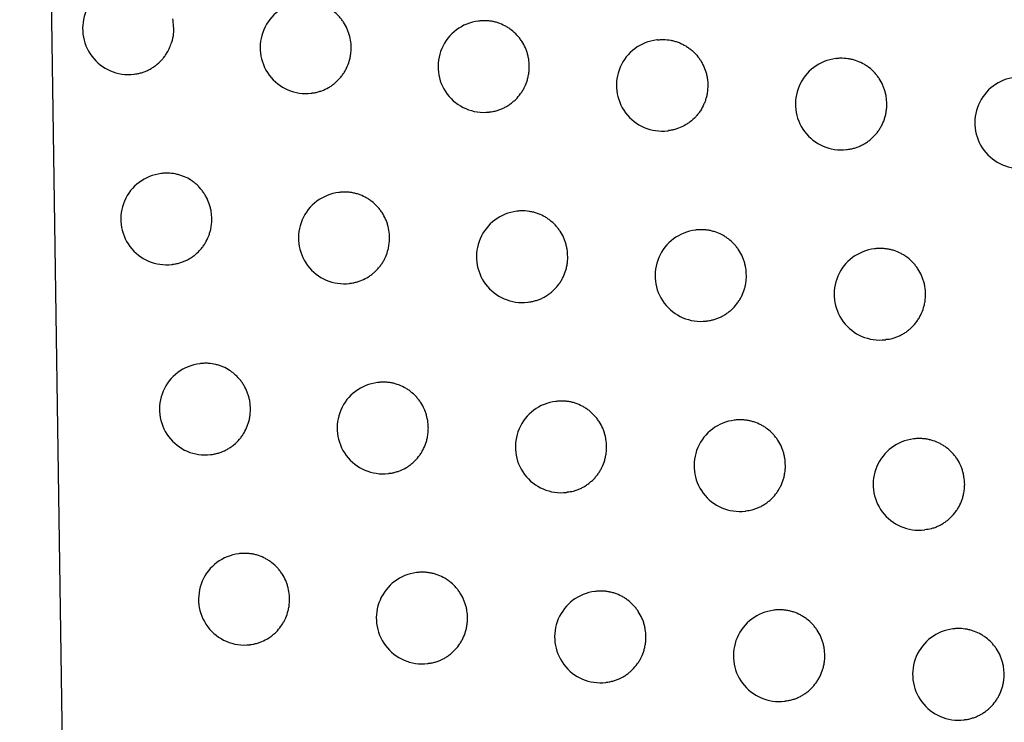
# Model space of a CAD drawing. Header units: millimetres. Extents: x -0.66 to 0.91, y -0.4 to 0.64.
# Tile 127 of 171: x 0.28249 to 0.29325, y 0.03 to 0.03767. Entities that reach past the tile are written whole.
import ezdxf

# ---------------------------------------------------------------- set-up
doc = ezdxf.new("R2010")
doc.units = ezdxf.units.MM
doc.layers.add('FORMAT', color=7, linetype='Continuous')

msp = doc.modelspace()

# ---------------------------------------------------------------- linework, layer by layer
at = {"layer": 'FORMAT', "color": 7, "linetype": 'Continuous', "lineweight": 25}
for p, q in [((0.282486, 0.061867), (0.282953, 0.029505)), ((0.287508, 0.03766), (0.287499, 0.037659)), ((0.289458, 0.037455), (0.28945, 0.037454)), ((0.291414, 0.03725), (0.291406, 0.037249)), ((0.283733, 0.037079), (0.283739, 0.03708)), ((0.285673, 0.036873), (0.28568, 0.036873)), ((0.287618, 0.036667), (0.287625, 0.036667)), ((0.289569, 0.036461), (0.289576, 0.036462)), ((0.291525, 0.036256), (0.291531, 0.036257)), ((0.284041, 0.035996), (0.284032, 0.035994)), ((0.285982, 0.035789), (0.285973, 0.035788)), ((0.287928, 0.035583), (0.28792, 0.035582)), ((0.289879, 0.035378), (0.289871, 0.035377)), ((0.291836, 0.035173), (0.291828, 0.035172)), ((0.284151, 0.035002), (0.284157, 0.035002)), ((0.286092, 0.034795), (0.286099, 0.034796)), ((0.288039, 0.034589), (0.288045, 0.03459)), ((0.28999, 0.034384), (0.289997, 0.034385)), ((0.291947, 0.034179), (0.291954, 0.03418)), ((0.284463, 0.033919), (0.284454, 0.033918)), ((0.286405, 0.033712), (0.286397, 0.033711)), ((0.288353, 0.033506), (0.288344, 0.033505)), ((0.290305, 0.033301), (0.290297, 0.0333)), ((0.292263, 0.033097), (0.292255, 0.033096)), ((0.284573, 0.032925), (0.284579, 0.032926)), ((0.286516, 0.032718), (0.286522, 0.032719)), ((0.288463, 0.032513), (0.28847, 0.032513)), ((0.290416, 0.032307), (0.290423, 0.032308)), ((0.292374, 0.032103), (0.292381, 0.032104)), ((0.284889, 0.031843), (0.284881, 0.031842)), ((0.286833, 0.031637), (0.286825, 0.031636)), ((0.288782, 0.031431), (0.288774, 0.03143)), ((0.290736, 0.031226), (0.290728, 0.031225)), ((0.292694, 0.031021), (0.292687, 0.03102)), ((0.285, 0.030849), (0.285006, 0.03085)), ((0.286944, 0.030643), (0.28695, 0.030643)), ((0.288893, 0.030437), (0.288899, 0.030438)), ((0.290847, 0.030232), (0.290853, 0.030233)), ((0.292806, 0.030028), (0.292812, 0.030028))]:
    msp.add_line(p, q, dxfattribs=at)
for centre in [(0.283674, 0.037576), (0.285614, 0.037369), (0.287559, 0.037163), (0.289509, 0.036958), (0.291465, 0.036753), (0.293426, 0.036549), (0.284091, 0.035498), (0.286033, 0.035291), (0.287979, 0.035086), (0.289931, 0.03488), (0.291888, 0.034676), (0.284514, 0.033421), (0.286456, 0.033215), (0.288404, 0.033009), (0.290357, 0.032804), (0.292315, 0.032599), (0.284941, 0.031345), (0.286884, 0.031139), (0.288833, 0.030933), (0.290787, 0.030728), (0.292746, 0.030524)]:
    msp.add_arc(centre, 0.0005, 96.8344, 276.8344, dxfattribs=at)
for points, knots in [([(0.301512, 0.021373), (0.300104, 0.027961), (0.297285, 0.041138), (0.293571, 0.061018), (0.2902, 0.080972), (0.288299, 0.094334), (0.287348, 0.101017)], [0, 0, 0, 0, 0.249742, 0.499588, 0.749742, 1, 1, 1, 1]), ([(0.288415, 0.093432), (0.29029, 0.08133), (0.293159, 0.062808), (0.297785, 0.038726), (0.300376, 0.026731), (0.301596, 0.021086)], [0, 0, 0, 0, 0.499465, 0.764453, 1, 1, 1, 1]), ([(0.286109, 0.037369), (0.286109, 0.037383), (0.286108, 0.037425), (0.286098, 0.03748), (0.286082, 0.037534), (0.286062, 0.037586), (0.286035, 0.037636), (0.286003, 0.037681), (0.285967, 0.037723), (0.285926, 0.037761), (0.285881, 0.037793), (0.285833, 0.037821), (0.285782, 0.037843), (0.285729, 0.037858), (0.285689, 0.037865), (0.285648, 0.03787), (0.285607, 0.03787), (0.285578, 0.03787), (0.285563, 0.037866), (0.285563, 0.037866)], [0, 0, 0, 0, 0.048854, 0.148224, 0.198859, 0.24789, 0.347077, 0.397703, 0.446818, 0.546171, 0.596879, 0.646161, 0.745855, 0.796736, 0.846179, 0.895967, 0.946289, 0.997341, 1, 1, 1, 1]), ([(0.284156, 0.037686), (0.284163, 0.03763), (0.284175, 0.037542), (0.284154, 0.037457), (0.284146, 0.037426)], [0, 0, 0, 0, 0.635935, 1, 1, 1, 1]), ([(0.288056, 0.037163), (0.288055, 0.037191), (0.288053, 0.037233), (0.288041, 0.037288), (0.288029, 0.037328), (0.288008, 0.03738), (0.287982, 0.03743), (0.287949, 0.037475), (0.287913, 0.037518), (0.287872, 0.037555), (0.287826, 0.037587), (0.287778, 0.037615), (0.287727, 0.037637), (0.287674, 0.037652), (0.287634, 0.037659), (0.287593, 0.037664), (0.287551, 0.037663), (0.287522, 0.037664), (0.287508, 0.03766), (0.287508, 0.03766)], [0, 0, 0, 0, 0.0981307, 0.1484813, 0.1992022, 0.2483169, 0.3476758, 0.3983916, 0.4475585, 0.5470208, 0.597787, 0.6470584, 0.7467318, 0.797606, 0.846978, 0.8966947, 0.946945, 0.9979261, 1, 1, 1, 1]), ([(0.289458, 0.037454), (0.289465, 0.037455), (0.289485, 0.037458), (0.289534, 0.037459), (0.289589, 0.037454), (0.289643, 0.037442), (0.289683, 0.037429), (0.289721, 0.037413), (0.289758, 0.037394), (0.289793, 0.037371), (0.289827, 0.037346), (0.289868, 0.037309), (0.289905, 0.037266), (0.289935, 0.037219), (0.289962, 0.03717), (0.289983, 0.037117), (0.289998, 0.03706), (0.290006, 0.037011), (0.290007, 0.036976), (0.290008, 0.036958)], [0, 0, 0, 0, 0.024585, 0.075494, 0.174078, 0.22466, 0.275614, 0.324952, 0.374636, 0.424855, 0.475807, 0.525104, 0.624836, 0.675747, 0.724987, 0.824601, 0.875452, 0.93738, 1, 1, 1, 1]), ([(0.283739, 0.03708), (0.283748, 0.037082), (0.283771, 0.037084), (0.283807, 0.037093), (0.283847, 0.037105), (0.283885, 0.037121), (0.283922, 0.03714), (0.283957, 0.037163), (0.284001, 0.037197), (0.284041, 0.037236), (0.284075, 0.03728), (0.284101, 0.03732), (0.284126, 0.037369), (0.284139, 0.037407), (0.284146, 0.037426)], [0, 0, 0, 0, 0.048616, 0.123489, 0.198914, 0.271617, 0.344827, 0.419642, 0.495012, 0.640753, 0.714739, 0.789816, 0.894327, 1, 1, 1, 1]), ([(0.285679, 0.036875), (0.285689, 0.036876), (0.285712, 0.036877), (0.285748, 0.036886), (0.285801, 0.036903), (0.285851, 0.036926), (0.285898, 0.036956), (0.285931, 0.036982), (0.285962, 0.03701), (0.28599, 0.03704), (0.286016, 0.037073), (0.286039, 0.037108), (0.286065, 0.037158), (0.286086, 0.03721), (0.2861, 0.037268), (0.286108, 0.037317), (0.286109, 0.037352), (0.286109, 0.037369)], [0, 0, 0, 0, 0.0390824, 0.0981246, 0.1576021, 0.2730111, 0.3315948, 0.3910381, 0.4484311, 0.5062277, 0.5646504, 0.6239317, 0.6811206, 0.7968221, 0.8558901, 0.9275457, 1, 1, 1, 1]), ([(0.291965, 0.036753), (0.291963, 0.036781), (0.291961, 0.036823), (0.291949, 0.036878), (0.291937, 0.036919), (0.291917, 0.036971), (0.29189, 0.03702), (0.291857, 0.037066), (0.291821, 0.037108), (0.291779, 0.037146), (0.291733, 0.037178), (0.291685, 0.037205), (0.291634, 0.037227), (0.29158, 0.037242), (0.291526, 0.037252), (0.29147, 0.037254), (0.291428, 0.037253), (0.291414, 0.03725), (0.291414, 0.03725)], [0, 0, 0, 0, 0.098356, 0.148822, 0.199659, 0.248887, 0.348476, 0.399312, 0.448552, 0.548165, 0.599012, 0.648274, 0.747933, 0.798803, 0.848088, 0.947792, 0.998686, 1, 1, 1, 1]), ([(0.287625, 0.036669), (0.287634, 0.03667), (0.287657, 0.036671), (0.287694, 0.03668), (0.287734, 0.036693), (0.287772, 0.036709), (0.287808, 0.036728), (0.287844, 0.03675), (0.287877, 0.036776), (0.287918, 0.036813), (0.287955, 0.036856), (0.287985, 0.036902), (0.288012, 0.036952), (0.288032, 0.037004), (0.288047, 0.037062), (0.288054, 0.037111), (0.288055, 0.037146), (0.288056, 0.037163)], [0, 0, 0, 0, 0.0396643, 0.0985797, 0.1579291, 0.2153687, 0.2732111, 0.3316778, 0.3910004, 0.4483362, 0.5643331, 0.6235502, 0.6807581, 0.7964955, 0.8555788, 0.9273889, 1, 1, 1, 1]), ([(0.290008, 0.036958), (0.290006, 0.03693), (0.290005, 0.036888), (0.289993, 0.036833), (0.289981, 0.036793), (0.289961, 0.036741), (0.289934, 0.036691), (0.289902, 0.036646), (0.289866, 0.036604), (0.289824, 0.036566), (0.289779, 0.036534), (0.289731, 0.036506), (0.28968, 0.036485), (0.289627, 0.036471), (0.289596, 0.036464), (0.289579, 0.036463), (0.289576, 0.036463)], [0, 0, 0, 0, 0.1142265, 0.1728348, 0.2318742, 0.2890453, 0.4047035, 0.4637407, 0.5209353, 0.6366393, 0.6956983, 0.7529532, 0.8687788, 0.9278994, 0.9852239, 1, 1, 1, 1]), ([(0.291531, 0.036259), (0.291541, 0.036259), (0.291565, 0.036261), (0.291601, 0.03627), (0.291641, 0.036283), (0.291679, 0.036299), (0.291716, 0.036318), (0.291752, 0.03634), (0.291785, 0.036366), (0.291826, 0.036403), (0.291863, 0.036446), (0.291893, 0.036492), (0.29192, 0.036541), (0.291941, 0.036594), (0.291955, 0.036652), (0.291963, 0.036701), (0.291964, 0.036736), (0.291965, 0.036753)], [0, 0, 0, 0, 0.0404351, 0.0991812, 0.1583598, 0.2156508, 0.2733429, 0.3316561, 0.3908205, 0.4480828, 0.5639272, 0.6230619, 0.6802955, 0.7960812, 0.8551856, 0.927191, 1, 1, 1, 1]), ([(0.284586, 0.035498), (0.284585, 0.035526), (0.284583, 0.035567), (0.284571, 0.035622), (0.284555, 0.035676), (0.284533, 0.035728), (0.284504, 0.035775), (0.284472, 0.035821), (0.284435, 0.035862), (0.284392, 0.035898), (0.284347, 0.03593), (0.284299, 0.035956), (0.284247, 0.035975), (0.284194, 0.03599), (0.28414, 0.035998), (0.284085, 0.035999), (0.284056, 0.035998), (0.284041, 0.035996), (0.284041, 0.035995)], [0, 0, 0, 0, 0.097817, 0.148008, 0.198569, 0.296739, 0.346566, 0.397116, 0.495511, 0.545449, 0.596107, 0.694956, 0.745123, 0.796015, 0.895293, 0.945682, 0.996801, 1, 1, 1, 1]), ([(0.286529, 0.035292), (0.286528, 0.035305), (0.286527, 0.035347), (0.286518, 0.035403), (0.286502, 0.035457), (0.286481, 0.035509), (0.286455, 0.035558), (0.286422, 0.035603), (0.286386, 0.035646), (0.286345, 0.035684), (0.2863, 0.035715), (0.286252, 0.035743), (0.286201, 0.035765), (0.286148, 0.03578), (0.286108, 0.035788), (0.286067, 0.035792), (0.286025, 0.035792), (0.285997, 0.035792), (0.285982, 0.035789), (0.285982, 0.035789)], [0, 0, 0, 0, 0.0488758, 0.1482904, 0.1989478, 0.2480002, 0.3472321, 0.3978821, 0.44701, 0.5463916, 0.5971145, 0.6463939, 0.7460819, 0.7969615, 0.8463858, 0.8961548, 0.9464574, 0.997491, 1, 1, 1, 1]), ([(0.288476, 0.035086), (0.288475, 0.035114), (0.288473, 0.035155), (0.288461, 0.03521), (0.288449, 0.035251), (0.288429, 0.035303), (0.288402, 0.035353), (0.288369, 0.035398), (0.288333, 0.03544), (0.288292, 0.035478), (0.288247, 0.03551), (0.288199, 0.035538), (0.288148, 0.03556), (0.288094, 0.035574), (0.28804, 0.035585), (0.287985, 0.035587), (0.287943, 0.035586), (0.287928, 0.035583), (0.287928, 0.035583)], [0, 0, 0, 0, 0.098171, 0.148542, 0.199283, 0.248418, 0.347818, 0.398555, 0.447736, 0.547227, 0.598008, 0.647281, 0.746959, 0.797836, 0.847198, 0.947057, 0.998029, 1, 1, 1, 1]), ([(0.284157, 0.035003), (0.284166, 0.035004), (0.284189, 0.035007), (0.284225, 0.035015), (0.284265, 0.035028), (0.284303, 0.035044), (0.28434, 0.035063), (0.284375, 0.035085), (0.284419, 0.035119), (0.284459, 0.035158), (0.284493, 0.035202), (0.284523, 0.035249), (0.284548, 0.0353), (0.284566, 0.035353), (0.284577, 0.035397), (0.284585, 0.035446), (0.284586, 0.035481), (0.284586, 0.035498)], [0, 0, 0, 0, 0.038624, 0.097776, 0.157364, 0.214806, 0.273072, 0.331757, 0.391305, 0.506491, 0.564966, 0.624301, 0.738941, 0.797136, 0.856187, 0.927695, 1, 1, 1, 1]), ([(0.290429, 0.034881), (0.290428, 0.034908), (0.290426, 0.03495), (0.290414, 0.035005), (0.290402, 0.035046), (0.290382, 0.035098), (0.290355, 0.035148), (0.290322, 0.035193), (0.290286, 0.035235), (0.290244, 0.035273), (0.290199, 0.035305), (0.290151, 0.035333), (0.290099, 0.035354), (0.290046, 0.035369), (0.290005, 0.035377), (0.289964, 0.035381), (0.289923, 0.035381), (0.289894, 0.035381), (0.28988, 0.035378), (0.289879, 0.035377)], [0, 0, 0, 0, 0.098281, 0.148708, 0.199506, 0.248697, 0.34821, 0.399005, 0.44822, 0.547781, 0.5986, 0.647862, 0.747519, 0.798387, 0.847696, 0.89735, 0.947537, 0.998455, 1, 1, 1, 1]), ([(0.286098, 0.034797), (0.286108, 0.034798), (0.286131, 0.0348), (0.286167, 0.034809), (0.28622, 0.034825), (0.28627, 0.034849), (0.286317, 0.034879), (0.28635, 0.034904), (0.286381, 0.034932), (0.286409, 0.034963), (0.286435, 0.034996), (0.286458, 0.035031), (0.286485, 0.03508), (0.286505, 0.035133), (0.286519, 0.03519), (0.286527, 0.035239), (0.286528, 0.035274), (0.286529, 0.035292)], [0, 0, 0, 0, 0.039231, 0.09824, 0.157683, 0.273032, 0.331585, 0.390996, 0.448375, 0.506156, 0.564563, 0.623828, 0.681022, 0.796734, 0.855807, 0.927504, 1, 1, 1, 1]), ([(0.288045, 0.034591), (0.288055, 0.034592), (0.288078, 0.034594), (0.288114, 0.034603), (0.288154, 0.034615), (0.288192, 0.034631), (0.288229, 0.03465), (0.288264, 0.034673), (0.288297, 0.034698), (0.288339, 0.034736), (0.288375, 0.034778), (0.288406, 0.034825), (0.288432, 0.034874), (0.288453, 0.034927), (0.288467, 0.034984), (0.288475, 0.035033), (0.288476, 0.035068), (0.288476, 0.035086)], [0, 0, 0, 0, 0.039776, 0.098666, 0.15799, 0.215408, 0.273228, 0.331672, 0.390971, 0.448296, 0.564271, 0.623476, 0.680688, 0.796432, 0.855519, 0.927359, 1, 1, 1, 1]), ([(0.292387, 0.034676), (0.292386, 0.034704), (0.292384, 0.034746), (0.292372, 0.034801), (0.29236, 0.034841), (0.292339, 0.034894), (0.292312, 0.034943), (0.29228, 0.034988), (0.292243, 0.035031), (0.292202, 0.035069), (0.292156, 0.0351), (0.292108, 0.035128), (0.292056, 0.03515), (0.292003, 0.035165), (0.291962, 0.035172), (0.291921, 0.035176), (0.291879, 0.035176), (0.29185, 0.035176), (0.291836, 0.035173), (0.291836, 0.035173)], [0, 0, 0, 0, 0.0983608, 0.1488284, 0.1996672, 0.2488975, 0.3484915, 0.3993294, 0.4485692, 0.548182, 0.5990291, 0.6482867, 0.7479354, 0.7988009, 0.8480762, 0.8976961, 0.9478495, 0.9987337, 1, 1, 1, 1]), ([(0.289997, 0.034386), (0.290006, 0.034387), (0.29003, 0.034388), (0.290067, 0.034398), (0.290106, 0.03441), (0.290145, 0.034426), (0.290181, 0.034445), (0.290217, 0.034468), (0.29025, 0.034493), (0.290291, 0.03453), (0.290328, 0.034573), (0.290358, 0.03462), (0.290385, 0.034669), (0.290406, 0.034721), (0.29042, 0.034779), (0.290428, 0.034828), (0.290429, 0.034863), (0.290429, 0.034881)], [0, 0, 0, 0, 0.040195, 0.098995, 0.158227, 0.215565, 0.273303, 0.331665, 0.390878, 0.448163, 0.564054, 0.623214, 0.68044, 0.79621, 0.855307, 0.927252, 1, 1, 1, 1]), ([(0.291953, 0.034184), (0.291977, 0.034186), (0.292015, 0.034189), (0.292064, 0.034206), (0.292102, 0.034222), (0.292139, 0.034241), (0.292174, 0.034263), (0.292208, 0.034289), (0.292249, 0.034326), (0.292285, 0.034368), (0.292316, 0.034415), (0.292343, 0.034464), (0.292364, 0.034517), (0.292378, 0.034575), (0.292386, 0.034623), (0.292387, 0.034659), (0.292387, 0.034676)], [0, 0, 0, 0, 0.0990818, 0.1582579, 0.2155484, 0.2732399, 0.3315524, 0.3907159, 0.4479827, 0.5638359, 0.6229748, 0.6802187, 0.7960253, 0.85514, 0.9271681, 1, 1, 1, 1]), ([(0.285009, 0.033421), (0.285007, 0.033449), (0.285005, 0.033491), (0.284994, 0.033546), (0.284978, 0.033599), (0.284955, 0.033651), (0.284927, 0.033699), (0.284895, 0.033744), (0.284857, 0.033785), (0.284815, 0.033821), (0.28477, 0.033853), (0.284721, 0.033879), (0.284669, 0.033898), (0.284616, 0.033913), (0.284562, 0.033922), (0.284507, 0.033922), (0.284478, 0.033921), (0.284464, 0.033919), (0.284463, 0.033919)], [0, 0, 0, 0, 0.09787, 0.148088, 0.198676, 0.2969, 0.346755, 0.397332, 0.495761, 0.545716, 0.596393, 0.695234, 0.745398, 0.796287, 0.89552, 0.945885, 0.996982, 1, 1, 1, 1]), ([(0.286953, 0.033215), (0.286952, 0.033229), (0.286951, 0.033271), (0.286941, 0.033326), (0.286925, 0.03338), (0.286905, 0.033432), (0.286878, 0.033482), (0.286846, 0.033527), (0.28681, 0.033569), (0.286769, 0.033607), (0.286724, 0.033639), (0.286676, 0.033667), (0.286625, 0.033689), (0.286572, 0.033704), (0.286531, 0.033711), (0.28649, 0.033716), (0.286449, 0.033716), (0.28642, 0.033715), (0.286406, 0.033712), (0.286405, 0.033712)], [0, 0, 0, 0, 0.048896, 0.14835, 0.199028, 0.248101, 0.347373, 0.398044, 0.447184, 0.546591, 0.597328, 0.646604, 0.746286, 0.797163, 0.846569, 0.89632, 0.946605, 0.997621, 1, 1, 1, 1]), ([(0.288901, 0.033009), (0.2889, 0.033037), (0.288898, 0.033079), (0.288886, 0.033134), (0.288874, 0.033174), (0.288854, 0.033227), (0.288827, 0.033276), (0.288794, 0.033321), (0.288758, 0.033364), (0.288717, 0.033402), (0.288671, 0.033433), (0.288624, 0.033461), (0.288572, 0.033483), (0.288519, 0.033498), (0.288478, 0.033505), (0.288437, 0.03351), (0.288396, 0.03351), (0.288367, 0.03351), (0.288353, 0.033506), (0.288353, 0.033506)], [0, 0, 0, 0, 0.098193, 0.148575, 0.199327, 0.248473, 0.347895, 0.398644, 0.44783, 0.547333, 0.598121, 0.647388, 0.747054, 0.797926, 0.847272, 0.896962, 0.947186, 0.998141, 1, 1, 1, 1]), ([(0.284579, 0.032926), (0.284588, 0.032927), (0.284611, 0.03293), (0.284648, 0.032938), (0.284687, 0.032951), (0.284725, 0.032967), (0.284762, 0.032986), (0.284797, 0.033008), (0.284841, 0.033042), (0.284881, 0.033081), (0.284915, 0.033125), (0.284946, 0.033172), (0.28497, 0.033223), (0.284988, 0.033276), (0.285, 0.03332), (0.285007, 0.033369), (0.285008, 0.033404), (0.285009, 0.033421)], [0, 0, 0, 0, 0.038801, 0.097912, 0.157459, 0.214864, 0.273094, 0.331742, 0.391251, 0.506401, 0.564857, 0.624172, 0.738825, 0.797026, 0.856082, 0.927642, 1, 1, 1, 1]), ([(0.290856, 0.032804), (0.290854, 0.032832), (0.290852, 0.032874), (0.29084, 0.032929), (0.290828, 0.03297), (0.290808, 0.033022), (0.290781, 0.033071), (0.290748, 0.033117), (0.290712, 0.033159), (0.29067, 0.033197), (0.290625, 0.033229), (0.290577, 0.033256), (0.290525, 0.033278), (0.290472, 0.033293), (0.290431, 0.0333), (0.29039, 0.033305), (0.290348, 0.033304), (0.29032, 0.033305), (0.290306, 0.033301), (0.290305, 0.033301)], [0, 0, 0, 0, 0.098301, 0.148738, 0.199546, 0.248746, 0.348279, 0.399085, 0.448306, 0.54788, 0.598706, 0.647967, 0.747622, 0.798489, 0.84779, 0.897435, 0.947613, 0.998523, 1, 1, 1, 1]), ([(0.286522, 0.032721), (0.286531, 0.032721), (0.286555, 0.032723), (0.286591, 0.032732), (0.286644, 0.032749), (0.286694, 0.032772), (0.286741, 0.032802), (0.286774, 0.032827), (0.286815, 0.032865), (0.286851, 0.032907), (0.286882, 0.032954), (0.286908, 0.033003), (0.286929, 0.033056), (0.286943, 0.033114), (0.286951, 0.033162), (0.286952, 0.033197), (0.286953, 0.033215)], [0, 0, 0, 0, 0.0393746, 0.0983575, 0.157775, 0.2730803, 0.3316106, 0.3909987, 0.4483693, 0.5644379, 0.6236934, 0.6808986, 0.7966317, 0.8557143, 0.9274571, 1, 1, 1, 1]), ([(0.292815, 0.0326), (0.292813, 0.032628), (0.292811, 0.03267), (0.292799, 0.032725), (0.292787, 0.032765), (0.292767, 0.032817), (0.29274, 0.032867), (0.292707, 0.032912), (0.29267, 0.032955), (0.292629, 0.032992), (0.292583, 0.033024), (0.292535, 0.033052), (0.292483, 0.033074), (0.29243, 0.033088), (0.292389, 0.033096), (0.292348, 0.0331), (0.292306, 0.0331), (0.292277, 0.0331), (0.292263, 0.033097), (0.292263, 0.033097)], [0, 0, 0, 0, 0.098372, 0.148845, 0.199689, 0.248925, 0.34853, 0.399373, 0.448616, 0.548236, 0.599087, 0.648344, 0.747991, 0.798856, 0.848127, 0.897742, 0.94789, 0.99877, 1, 1, 1, 1]), ([(0.28847, 0.032517), (0.288493, 0.032519), (0.28853, 0.032523), (0.288579, 0.032539), (0.288617, 0.032555), (0.288654, 0.032574), (0.288689, 0.032596), (0.288722, 0.032622), (0.288753, 0.03265), (0.288782, 0.03268), (0.288808, 0.032713), (0.288831, 0.032748), (0.288857, 0.032798), (0.288878, 0.03285), (0.288892, 0.032908), (0.2889, 0.032957), (0.288901, 0.032992), (0.288901, 0.033009)], [0, 0, 0, 0, 0.098606, 0.157909, 0.215309, 0.273111, 0.331536, 0.390816, 0.448134, 0.505853, 0.564196, 0.623392, 0.68061, 0.796366, 0.855458, 0.927328, 1, 1, 1, 1]), ([(0.290422, 0.032312), (0.290446, 0.032314), (0.290484, 0.032317), (0.290532, 0.032334), (0.290571, 0.03235), (0.290607, 0.032369), (0.290643, 0.032391), (0.290676, 0.032417), (0.290717, 0.032454), (0.290754, 0.032497), (0.290784, 0.032543), (0.290811, 0.032593), (0.290832, 0.032645), (0.290846, 0.032703), (0.290854, 0.032752), (0.290855, 0.032787), (0.290856, 0.032804)], [0, 0, 0, 0, 0.098917, 0.158142, 0.215474, 0.273207, 0.331563, 0.390771, 0.448057, 0.563952, 0.623113, 0.680349, 0.796141, 0.85525, 0.927223, 1, 1, 1, 1]), ([(0.29238, 0.032108), (0.292404, 0.03211), (0.292442, 0.032113), (0.292491, 0.03213), (0.292529, 0.032145), (0.292566, 0.032165), (0.292601, 0.032187), (0.292635, 0.032212), (0.292676, 0.03225), (0.292713, 0.032292), (0.292743, 0.032339), (0.29277, 0.032388), (0.292791, 0.032441), (0.292805, 0.032498), (0.292813, 0.032547), (0.292814, 0.032582), (0.292815, 0.0326)], [0, 0, 0, 0, 0.099109, 0.158275, 0.215558, 0.273241, 0.331546, 0.390701, 0.447964, 0.563811, 0.622946, 0.680192, 0.796002, 0.855118, 0.927157, 1, 1, 1, 1]), ([(0.285436, 0.031345), (0.285435, 0.031359), (0.285434, 0.031401), (0.285425, 0.031457), (0.285409, 0.03151), (0.285389, 0.031562), (0.285362, 0.031612), (0.28533, 0.031657), (0.285294, 0.0317), (0.285253, 0.031737), (0.285208, 0.031769), (0.28516, 0.031797), (0.285109, 0.031819), (0.285056, 0.031834), (0.285016, 0.031842), (0.284975, 0.031846), (0.284934, 0.031846), (0.284905, 0.031846), (0.28489, 0.031843), (0.28489, 0.031843)], [0, 0, 0, 0, 0.048829, 0.14815, 0.198759, 0.247765, 0.346902, 0.397502, 0.446601, 0.545921, 0.596612, 0.645897, 0.745595, 0.796478, 0.84594, 0.895747, 0.946088, 0.99716, 1, 1, 1, 1]), ([(0.287381, 0.031139), (0.28738, 0.031167), (0.287378, 0.031209), (0.287366, 0.031264), (0.287354, 0.031304), (0.287333, 0.031357), (0.287307, 0.031406), (0.287274, 0.031451), (0.287238, 0.031494), (0.287197, 0.031531), (0.287152, 0.031563), (0.287104, 0.031591), (0.287053, 0.031613), (0.287, 0.031628), (0.286959, 0.031635), (0.286918, 0.03164), (0.286877, 0.03164), (0.286848, 0.031639), (0.286834, 0.031637), (0.286833, 0.031636)], [0, 0, 0, 0, 0.098084, 0.148411, 0.199108, 0.248199, 0.34751, 0.398201, 0.447353, 0.546784, 0.597534, 0.646807, 0.746484, 0.79736, 0.84675, 0.896484, 0.946753, 0.997752, 1, 1, 1, 1]), ([(0.289331, 0.030934), (0.28933, 0.030962), (0.289328, 0.031003), (0.289316, 0.031058), (0.289304, 0.031099), (0.289283, 0.031151), (0.289256, 0.031201), (0.289224, 0.031246), (0.289188, 0.031288), (0.289146, 0.031326), (0.289101, 0.031358), (0.289053, 0.031386), (0.289002, 0.031407), (0.288948, 0.031422), (0.288908, 0.03143), (0.288867, 0.031434), (0.288825, 0.031434), (0.288796, 0.031434), (0.288782, 0.031431), (0.288782, 0.031431)], [0, 0, 0, 0, 0.09822, 0.148616, 0.199383, 0.248542, 0.347992, 0.398755, 0.44795, 0.54747, 0.598268, 0.647533, 0.747196, 0.798067, 0.847401, 0.89708, 0.947292, 0.998235, 1, 1, 1, 1]), ([(0.285006, 0.030851), (0.285015, 0.030852), (0.285038, 0.030853), (0.285075, 0.030863), (0.285127, 0.030879), (0.285178, 0.030903), (0.285224, 0.030932), (0.285257, 0.030958), (0.285299, 0.030995), (0.285335, 0.031038), (0.285365, 0.031085), (0.285392, 0.031134), (0.285412, 0.031186), (0.285427, 0.031244), (0.285434, 0.031293), (0.285435, 0.031328), (0.285436, 0.031345)], [0, 0, 0, 0, 0.03892, 0.098002, 0.15752, 0.273005, 0.331627, 0.39111, 0.448526, 0.564689, 0.623996, 0.681186, 0.796892, 0.855963, 0.927582, 1, 1, 1, 1]), ([(0.291286, 0.030729), (0.291285, 0.030757), (0.291283, 0.030799), (0.291271, 0.030854), (0.291259, 0.030894), (0.291238, 0.030946), (0.291211, 0.030996), (0.291179, 0.031041), (0.291142, 0.031084), (0.291101, 0.031121), (0.291055, 0.031153), (0.291007, 0.031181), (0.290956, 0.031203), (0.290902, 0.031217), (0.290861, 0.031225), (0.29082, 0.031229), (0.290779, 0.031229), (0.29075, 0.031229), (0.290736, 0.031226), (0.290736, 0.031226)], [0, 0, 0, 0, 0.098319, 0.148765, 0.199582, 0.248791, 0.348342, 0.399157, 0.448384, 0.547969, 0.598801, 0.648061, 0.747714, 0.798581, 0.847874, 0.897511, 0.947682, 0.998584, 1, 1, 1, 1]), ([(0.28695, 0.030645), (0.28696, 0.030646), (0.286983, 0.030647), (0.287019, 0.030656), (0.287059, 0.030669), (0.287097, 0.030685), (0.287134, 0.030704), (0.287169, 0.030726), (0.287202, 0.030752), (0.287243, 0.030789), (0.28728, 0.030832), (0.28731, 0.030879), (0.287337, 0.030928), (0.287357, 0.03098), (0.287372, 0.031038), (0.287379, 0.031087), (0.28738, 0.031122), (0.287381, 0.031139)], [0, 0, 0, 0, 0.039501, 0.098448, 0.15783, 0.2153, 0.273173, 0.331671, 0.391025, 0.448377, 0.564408, 0.623643, 0.680847, 0.796577, 0.855658, 0.927429, 1, 1, 1, 1]), ([(0.293246, 0.030525), (0.293245, 0.030552), (0.293243, 0.030594), (0.293231, 0.030649), (0.293219, 0.03069), (0.293198, 0.030742), (0.293171, 0.030792), (0.293138, 0.030837), (0.293102, 0.030879), (0.29306, 0.030917), (0.293014, 0.030949), (0.292966, 0.030977), (0.292915, 0.030998), (0.292861, 0.031013), (0.292807, 0.031023), (0.292751, 0.031026), (0.292709, 0.031024), (0.292695, 0.031021), (0.292694, 0.031021)], [0, 0, 0, 0, 0.0983886, 0.1488704, 0.1997235, 0.2489677, 0.3485901, 0.3994426, 0.4486925, 0.548326, 0.5991839, 0.648444, 0.7480981, 0.7989666, 0.8482369, 0.947912, 0.9987913, 1, 1, 1, 1]), ([(0.288899, 0.030439), (0.288909, 0.03044), (0.288932, 0.030442), (0.288969, 0.030451), (0.289008, 0.030463), (0.289047, 0.030479), (0.289083, 0.030498), (0.289119, 0.030521), (0.289152, 0.030546), (0.289193, 0.030584), (0.289229, 0.030626), (0.28926, 0.030673), (0.289287, 0.030722), (0.289307, 0.030775), (0.289322, 0.030832), (0.28933, 0.030881), (0.289331, 0.030916), (0.289331, 0.030934)], [0, 0, 0, 0, 0.039974, 0.09882, 0.158099, 0.215477, 0.273258, 0.331662, 0.39092, 0.448226, 0.564161, 0.623345, 0.680563, 0.796322, 0.855414, 0.927306, 1, 1, 1, 1]), ([(0.290853, 0.030234), (0.290863, 0.030235), (0.290886, 0.030237), (0.290923, 0.030246), (0.290963, 0.030258), (0.291001, 0.030274), (0.291038, 0.030294), (0.291073, 0.030316), (0.291107, 0.030341), (0.291148, 0.030379), (0.291184, 0.030421), (0.291215, 0.030468), (0.291242, 0.030517), (0.291262, 0.03057), (0.291277, 0.030627), (0.291285, 0.030676), (0.291286, 0.030711), (0.291286, 0.030729)], [0, 0, 0, 0, 0.0403261, 0.0990951, 0.1582967, 0.2156082, 0.2733208, 0.3316551, 0.3908412, 0.4481138, 0.5639796, 0.6231259, 0.6803563, 0.7961361, 0.8552379, 0.9272173, 1, 1, 1, 1]), ([(0.292812, 0.03003), (0.292822, 0.030031), (0.292846, 0.030032), (0.292882, 0.030042), (0.292922, 0.030054), (0.292961, 0.03007), (0.292997, 0.030089), (0.293033, 0.030112), (0.293066, 0.030137), (0.293108, 0.030174), (0.293144, 0.030217), (0.293175, 0.030264), (0.293202, 0.030313), (0.293222, 0.030365), (0.293237, 0.030423), (0.293245, 0.030472), (0.293246, 0.030507), (0.293246, 0.030525)], [0, 0, 0, 0, 0.040545, 0.099262, 0.158412, 0.215679, 0.273348, 0.331637, 0.390776, 0.448028, 0.563852, 0.622975, 0.680215, 0.796011, 0.855121, 0.927158, 1, 1, 1, 1])]:
    msp.add_open_spline(points, degree=3, knots=knots, dxfattribs=at)

doc.saveas('drawing.dxf')
